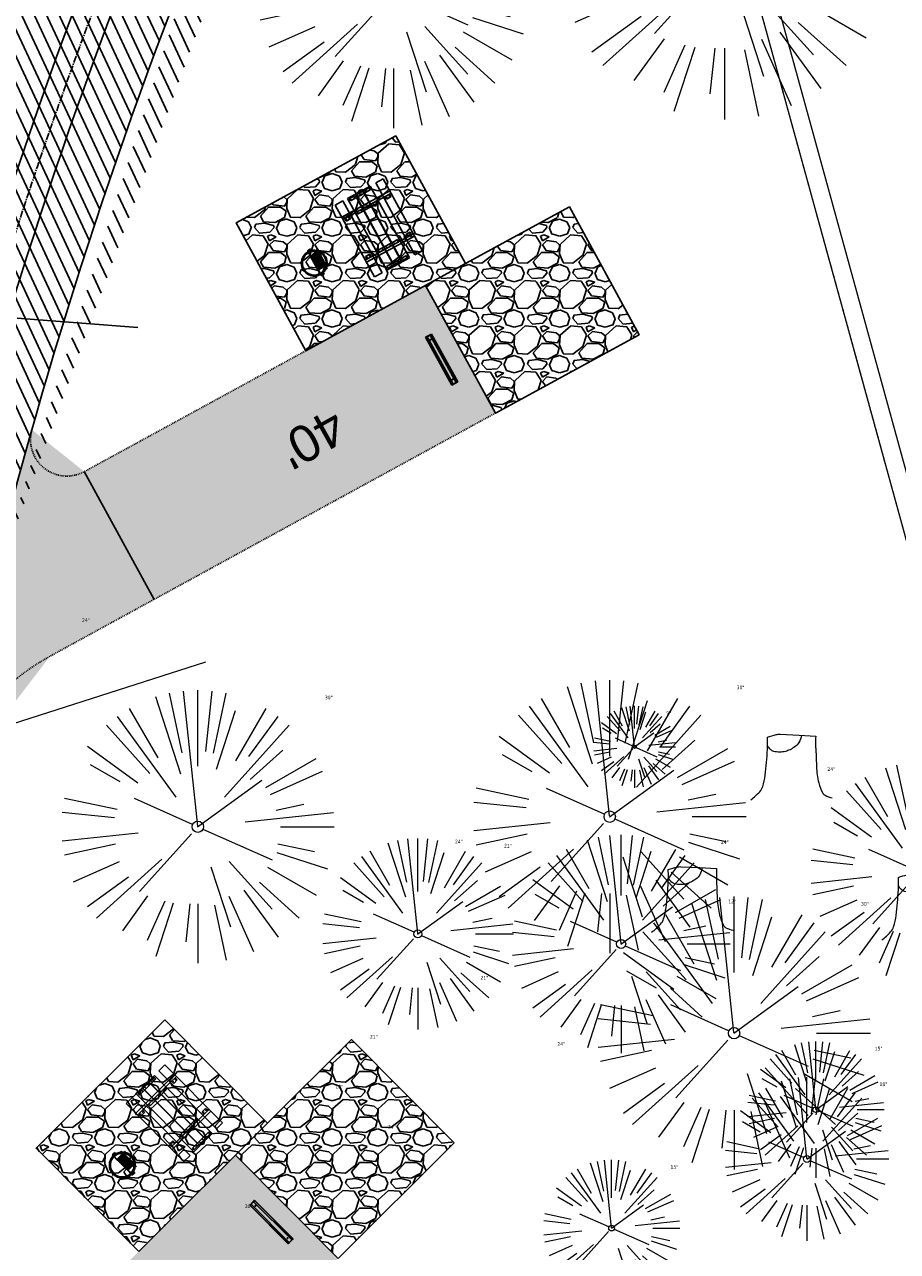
# Model space of a CAD drawing. Header units: feet. Extents: x 1134296 to 1140710, y 647902 to 649877.
# Tile 25 of 57: x 1134571 to 1134667, y 648818 to 648952. Entities that reach past the tile are written whole.
import ezdxf
from ezdxf.lldxf.tags import DXFTag

# ---------------------------------------------------------------- set-up
doc = ezdxf.new("R2010")
doc.units = ezdxf.units.FT
doc.header["$MEASUREMENT"] = 0
for name, pattern in [('CENTER2', [1.125, 0.75, -0.125, 0.125, -0.125]), ('PHANTOM2', [1.25, 0.625, -0.125, 0.125, -0.125, 0.125, -0.125]), ('RAD', [0.13, 0.08, -0.05])]:
    doc.linetypes.add(name, pattern=pattern)
for name, color, linetype, lineweight in [('-ANGLE-IRON', 8, 'Continuous', 25), ('V-SITE-VEGE', 55, 'Continuous', 18), ('V-SITE-VEGE-TEXT', 8, 'Continuous', 18), ('V-UTIL-WATR-LINE', 8, 'WATER', 15)]:
    doc.layers.add(name, color=color, linetype=linetype, lineweight=lineweight)
for name, color, linetype in [('-BOLTS-LAGS-SCREWS', 7, 'Continuous'), ('-CONCRETE', 9, 'Continuous'), ('-HARDWARE', 7, 'Continuous'), ('-TIMBER', 5, 'Continuous'), ('C-CAMPSITE-PADS', 6, 'Continuous'), ('C-PRKG-ASPH', 8, 'Continuous'), ('C-PRKG-GRVL', 8, 'Continuous'), ('C-PRKG-WHEL-STOP', 9, 'Continuous'), ('C-ROAD-ASPHALT', 1, 'Continuous'), ('C-ROAD-CNTR', 1, 'CENTER2'), ('C-ROAD-GRVL', 1, 'RAD'), ('C-SWLK-GRVL-PATT', 8, 'Continuous'), ('C-UTIL-WATER-MEP', 7, 'WATER (.5x)'), ('G-XREF', 7, 'Continuous')]:
    doc.layers.add(name, color=color, linetype=linetype)
doc.styles.add('Arial', font='arial.ttf')
doc.styles.add('SEI-Dim & Leader', font='tahoma.ttf')
doc.styles.get("Standard").update_dxf_attribs({"font": 'arial.ttf'})
tags = doc.linetypes.add('WATER', pattern='A,1.5,-0.2,["W",Standard,S=0.08,R=0,X=-0.1,Y=-0.04],-0.05', length=1.75).pattern_tags.tags
tags[6] = DXFTag(74, 10)
tags = doc.linetypes.add('WATER (.5x)', pattern='A,0.75,-0.2,["W",Standard,S=0.08,R=0,X=-0.1,Y=-0.04],-0.05', length=1).pattern_tags.tags
tags[6] = DXFTag(74, 10)
pattern_1 = [(37.5, (0, 0), (-0.0629933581, 1.926823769), [0, -1.52, 0, -1.7, 0, -1.625]), (7.5, (0, 0), (1.7697767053, 2.822146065), [0, -0.82, 0, -1.37, 0, -0.525]), (327.5, (-1.23, 0), (3.1141418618, 0.0056590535), [0, -0.5, 0, -1.8, 0, -2.35]), (317.5, (-1.23, 0), (3.0061266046, 0.877675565), [0, -0.25, 0, -1.18, 0, -1.35])]
pattern_2 = [(228.012787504, (3.6, 5), (-40, -45), [0.67268, -66.595440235]), (184.969740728, (3.15, 4.5), (60, 5), [1.15434, -114.279623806]), (132.510447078, (2, 4.4), (50, -55), [0.81394, -80.58016298]), (267.273689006, (0.05, 3.15), (5, 100), [1.05119, -104.067790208]), (292.833654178, (0, 2.1), (-25, 60), [1.030775, -102.04686564]), (357.273689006, (0.4, 1.15), (-100, 5), [1.05119, -104.067790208]), (37.694240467, (1.45, 1.1), (-65, -50), [1.390145, -137.624242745]), (72.255328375, (2.55, 1.95), (35, 110), [1.31244, -129.931607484]), (121.429565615, (2.95, 3.2), (-40, 65), [1.05475, -104.420365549]), (175.23635831, (2.4, 4.1), (55, -5), [1.20416, -59.003812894]), (222.397437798, (1.2, 4.2), (-60, -55), [1.55724, -154.166875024]), (138.814074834, (5, 3.1), (-35, 30), [0.531505, -52.619224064]), (171.46923439, (4.6, 3.45), (65, -10), [1.011185, -100.10755708]), (225, (3.6, 3.6), (-6e-16, -5), [0.707105, -6.363962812]), (203.198590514, (3.25, 4.2), (25, 10), [0.38079, -37.69807553]), (291.80140949, (2.9, 4.05), (-5, 15), [0.538515, -26.387309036]), (30.96375653, (3.1, 3.55), (15, 10), [0.874645, -28.280114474]), (161.56505118, (3.85, 4), (10, -5), [0.632455, -15.1789333]), (16.389540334, (0, 4.05), (50, 15), [0.886, -87.714225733]), (70.346175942, (0.85, 4.3), (-20.00000000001, -55.00000000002), [0.743305, -73.587038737]), (293.198590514, (3.85, 5), (-10, 25), [0.761575, -37.31729053]), (343.610459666, (4.15, 4.3), (-50, 15), [0.886, -87.714225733]), (339.44395478, (0, 0.95), (-25, 10), [0.8544, -41.865618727]), (294.77514057, (0.8, 0.65), (-25, 55), [0.71589, -70.873215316]), (66.801409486, (3.9, 0), (10, 25), [0.761575, -37.31729053]), (17.354024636, (4.2, 0.7), (-65, -20), [0.838155, -82.977118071]), (69.44395478, (1.45, 0), (-10, -25), [0.4272, -42.292818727]), (101.30993247, (3.6, 0), (-5, 20), [0.25495, -25.240147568]), (165.96375653, (3.55, 0.25), (15, -5), [1.030775, -19.584753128]), (186.009005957, (2.55, 0.5), (50, 5), [0.95525, -94.569615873]), (303.69006753, (3.1, 3.1), (-5, 10), [0.72111, -17.306646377]), (353.157226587, (3.5, 2.5), (85, -10), [1.25897, -124.63781312]), (60.9453959, (4.75, 2.35), (-20, -35), [0.51478, -50.963370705]), (90, (5, 2.8), (-5, 5), [0.3, -4.7]), (120.256437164, (2.45, 0.65), (20, -35), [0.69462, -68.767599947]), (48.012787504, (2.1, 1.25), (40, 45), [1.34536, -65.922760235]), (0, (3, 2.25), (5, 5), [1.3, -3.7]), (325.30484647, (4.3, 2.25), (50, -35), [0.79057, -78.266371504]), (254.0546041, (4.95, 1.8), (-5, -20), [0.72801, -35.672539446]), (207.645975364, (4.75, 1.1), (-95, -50), [1.185325, -117.347370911]), (175.42607874, (3.7, 0.55), (-65, 5), [1.253995, -124.14536704])]

# ---------------------------------------------------------------- blocks, each defined once
blk = doc.blocks.new('V-SITE-VEGE-Stump')
for points in [[(-0.1229, -0.0143, 0.052613), (-0.0986, 0.0077, 0.106195), (-0.0905, 0.0219, 0.044862), (-0.0837, 0.0527, 0.020074), (-0.0776, 0.1229, 0.011675), (-0.0773, 0.1364, 0.007866), (-0.0776, 0.1565)], [(-0.0776, 0.1565, -0.027668), (-0.0534, 0.1634, -0.067978), (-0.0432, 0.1643), (0.0086, 0.1616), (0.054, 0.1591)], [(0.0151, 0.1613, -0.082864), (0.0081, 0.142, -0.111324), (-0.0021, 0.1306, -0.039313), (-0.0159, 0.1223, -0.049197), (-0.028, 0.1177, -0.066002), (-0.0447, 0.1155, -0.070187), (-0.0604, 0.1177, -0.114859), (-0.0685, 0.1223, -0.075938), (-0.0773, 0.1332)], [(0.054, 0.1591, 0.004334), (0.0538, 0.1369, 0.008344), (0.054, 0.1254), (0.0561, 0.0762, 0.046252), (0.0624, 0.0317, 0.069625), (0.0733, 0.0038, 0.149725), (0.0794, -0.002, 0.058523), (0.0992, -0.0091)]]:
    blk.add_lwpolyline(points, format="xyb")
blk = doc.blocks.new('V-SITE-VEGE-Coniferious Tree 2')
at = {"color": 0, "linetype": 'ByBlock'}
for p, q in [((-0.0575, 0.2704), (-0.104, 0.4891)), ((-0.0003, 0.0026), (-0.0523, 0.4973)), ((0, 0.2219), (0, 0.5)), ((0.0289, 0.2753), (0.0522, 0.4973)), ((0.0572, 0.2693), (0.1039, 0.4891)), ((-0.0626, 0.1926), (-0.1545, 0.4755)), ((-0.146, 0.2528), (-0.25, 0.433)), ((0.0685, 0.211), (0.1382, 0.4256)), ((0.1391, 0.2411), (0.25, 0.433)), ((-0.0791, 0.1089), (-0.2939, 0.4045)), ((0.1869, 0.2573), (0.2939, 0.4045)), ((-0.1757, 0.1951), (-0.3346, 0.3716)), ((0.0978, 0.1086), (0.3345, 0.3716)), ((-0.2201, 0.1599), (-0.4046, 0.2939)), ((0.192, 0.1729), (0.3116, 0.2806)), ((-0.2844, 0.1642), (-0.3931, 0.227)), ((0.2488, 0.1436), (0.433, 0.25)), ((0.2659, 0.1184), (0.4568, 0.2034)), ((-0.0009, -0.0007), (0.235, 0.1707)), ((-0.2961, 0.0629), (-0.4891, 0.1039)), ((-0.0199, 0.0089), (-0.2319, 0.1032)), ((0.2873, 0.0611), (0.3885, 0.0826)), ((-0.306, 0.0322), (-0.4973, 0.0523)), ((0.1731, 0.0182), (0.4972, 0.0523)), ((0.3025, 0), (0.5, 0)), ((-0.2183, -0.0229), (-0.4973, -0.0523)), ((-0.023, -0.0255), (-0.2138, -0.2374)), ((0.0185, -0.0083), (0.272, -0.1211)), ((-0.3022, -0.0642), (-0.4891, -0.1039)), ((0.2936, -0.0624), (0.4274, -0.0908)), ((0.2891, -0.094), (0.4755, -0.1545)), ((-0.2881, -0.1283), (-0.4568, -0.2034)), ((-0.132, -0.1189), (-0.3716, -0.3346)), ((0.0478, -0.1473), (0.1192, -0.3671)), ((0.1144, -0.1271), (0.2718, -0.3019)), ((0.2555, -0.1475), (0.433, -0.25)), ((-0.2545, -0.1849), (-0.4046, -0.2939)), ((0.2254, -0.2029), (0.3716, -0.3346)), ((-0.1843, -0.2536), (-0.2767, -0.3808)), ((0.1131, -0.2541), (0.2033, -0.4568)), ((0.1689, -0.2325), (0.2939, -0.4045)), ((-0.1214, -0.2725), (-0.1856, -0.4168)), ((-0.091, -0.2799), (-0.1545, -0.4755)), ((-0.0297, -0.2818), (-0.0443, -0.4216)), ((0, -0.2818), (0, -0.5)), ((0.061, -0.2873), (0.1039, -0.4891))]:
    blk.add_line(p, q, dxfattribs=at)
blk.add_circle((0, 0), 0.0208)
blk = doc.blocks.new('C_XBASE-PACTOLA_02403811')
at = {"layer": 'V-UTIL-WATR-LINE', "flags": 128}
for points in [[(1134858.56, 648010.49), (1134826.55, 648169.78), (1134826.36, 648170.82), (1134717.16, 648725.14), (1134629.62, 649043.23), (1134625.05, 649060.91), (1134616.07, 649112.68), (1134604.91, 649127.23)], [(1134591.1, 648882.28), (1134535.17, 648864.35), (1134533.85, 648857.05), (1134522.21, 648792.11), (1134626.05, 648720.74), (1134717.16, 648725.14), (1134753.65, 648734.57), (1134963.23, 648772.06), (1135008.67, 648766.44)]]:
    blk.add_lwpolyline(points, dxfattribs=at)
at = {"layer": 'V-UTIL-WATR-LINE', "ltscale": 0.75, "flags": 128}
blk.add_lwpolyline([(1134856.6, 648010.1), (1134824.59, 648169.4), (1134824.4, 648170.45), (1134715.22, 648724.68), (1134627.69, 649042.71), (1134623.1, 649060.49), (1134614.19, 649111.86), (1134603.32, 649126.01)], dxfattribs=at)
at = {"layer": 'V-UTIL-WATR-LINE', "linetype": 'PHANTOM2', "ltscale": 0.75, "flags": 128}
blk.add_lwpolyline([(1134856.6, 648010.1), (1134824.59, 648169.4), (1134824.4, 648170.45), (1134715.22, 648724.68), (1134627.69, 649042.71), (1134623.1, 649060.49), (1134614.19, 649111.86), (1134603.32, 649126.01)], dxfattribs=at)
at = {"layer": 'V-SITE-VEGE'}
for name, p, xscale, yscale, zscale in [('V-SITE-VEGE-Coniferious Tree 2', (1134648.15, 648959.9), 35.99956513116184, 35.99956513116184, 35.99956513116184), ('V-SITE-VEGE-Coniferious Tree 2', (1134611.77, 648955.96), 29.99963760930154, 29.99963760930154, 29.99963760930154), ('V-SITE-VEGE-Coniferious Tree 2', (1134635.53, 648865.3), 29.99963760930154, 29.99963760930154, 29.99963760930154), ('V-SITE-VEGE-Coniferious Tree 2', (1134590.26, 648864.19), 29.99963760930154, 29.99963760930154, 29.99963760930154), ('V-SITE-VEGE-Coniferious Tree 2', (1134638.27, 648872.98), 8.999891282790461, 8.999891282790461, 8.999891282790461), ('V-SITE-VEGE-Stump', (1134656, 648867.73), 40.31522404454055, 40.31522404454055, 40.31522404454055), ('V-SITE-VEGE-Coniferious Tree 2', (1134614.44, 648852.41), 20.99974632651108, 20.99974632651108, 20.99974632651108), ('V-SITE-VEGE-Stump', (1134645.1, 648853.18), 40.31522404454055, 40.31522404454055, 40.31522404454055), ('V-SITE-VEGE-Stump', (1134670.39, 648852.32), 40.31522404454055, 40.31522404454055, 40.31522404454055), ('V-SITE-VEGE-Coniferious Tree 2', (1134649.2, 648841.51), 29.99963760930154, 29.99963760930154, 29.99963760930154), ('V-SITE-VEGE-Coniferious Tree 2', (1134658.19, 648833.1), 14.99981880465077, 14.99981880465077, 14.99981880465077), ('V-SITE-VEGE-Coniferious Tree 2', (1134657.21, 648827.68), 17.99978256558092, 17.99978256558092, 17.99978256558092), ('V-SITE-VEGE-Coniferious Tree 2', (1134635.74, 648820.08), 14.99981880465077, 14.99981880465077, 14.99981880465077)]:
    blk.add_blockref(name, p, dxfattribs=dict(at, xscale=xscale, yscale=yscale, zscale=zscale))
at = {"layer": 'V-SITE-VEGE', "xscale": 23.99971008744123, "yscale": 23.99971008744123, "zscale": 23.99971008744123, "rotation": 8.537736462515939e-07}
for p in [(1134669.6, 648859.22), (1134636.79, 648851.31)]:
    blk.add_blockref('V-SITE-VEGE-Coniferious Tree 2', p, dxfattribs=at)
at = {"layer": 'V-SITE-VEGE-TEXT', "char_height": 0.4, "attachment_point": 7, "style": 'SEI-Dim & Leader'}
for s, insert in [('24"', (1134577.53, 648886.7)), ('30"', (1134604.22, 648878.19)), ('30"', (1134649.49, 648879.3)), ('9"', (1134641.76, 648876.48)), ('24"', (1134659.47, 648870.33)), ('24"', (1134618.53, 648862.36)), ('24"', (1134647.75, 648862.31)), ('21"', (1134623.92, 648861.91)), ('12"', (1134648.57, 648855.78)), ('30"', (1134663.16, 648855.51)), ('21"', (1134621.33, 648847.39)), ('21"', (1134609.17, 648840.91)), ('24"', (1134629.78, 648840.12)), ('15"', (1134664.67, 648839.6)), ('18"', (1134605.38, 648835.42)), ('18"', (1134665.19, 648835.68)), ('24"', (1134611.15, 648831.02)), ('15"', (1134642.22, 648826.58)), ('30"', (1134595.42, 648822.28))]:
    blk.add_mtext(s, dxfattribs=dict(at, insert=insert))
blk = doc.blocks.new('Wheel_Stop')
for points in [[(-36, 6.75), (36, 6.75)], [(-36, -2.25), (-36, 6.75)], [(-35.625, 4.5), (-36, 6.75)], [(-35.625, 0), (-36, -2.25)], [(-35.955, 6.48), (35.955, 6.48)], [(-35.625, 4.5), (-35.625, 0)], [(-35.625, 4.5), (35.625, 4.5)], [(-35.625, 0), (35.625, 0)], [(35.625, 4.5), (36, 6.75)], [(35.625, 4.5), (35.625, 0)], [(35.625, 0), (36, -2.25)], [(36, -2.25), (36, 6.75)], [(-36, -2.25), (36, -2.25)], [(-35.955, -1.98), (35.955, -1.98)]]:
    blk.add_lwpolyline(points)
for centre in [(-30, 2.25), (30, 2.25)]:
    blk.add_circle(centre, 0.5)
blk = doc.blocks.new('10FT_Precast Table')
at = {"layer": '-ANGLE-IRON'}
for p, q in [((-28.5, 27.1), (-28.5, 33.6)), ((-28.5, 33.6), (-24.5, 33.6)), ((-24.5, 33.6), (-24.5, 27.1)), ((28.5, 27.1), (28.5, 33.6)), ((28.5, 33.6), (32.5, 33.6)), ((32.5, 33.6), (32.5, 27.1)), ((-24.5, 27.1), (-28.5, 27.1)), ((32.5, 27.1), (28.5, 27.1)), ((-49.5, 15.8), (-52.5, 15.8)), ((-52.5, 15.8), (-52.5, -14.7)), ((-49.5, -14.7), (-49.5, 15.8)), ((-25.5, 15.8), (-28.5, 15.8)), ((-28.5, 15.8), (-28.5, -14.7)), ((-25.5, -14.7), (-25.5, 15.8)), ((32.5, 15.8), (29.5, 15.8)), ((29.5, 15.8), (29.5, -14.7)), ((32.5, -14.7), (32.5, 15.8)), ((52.5, 15.8), (49.5, 15.8)), ((49.5, 15.8), (49.5, -14.7)), ((52.5, -14.7), (52.5, 15.8)), ((-52.5, -14.7), (-49.5, -14.7)), ((-28.5, -14.7), (-25.5, -14.7)), ((29.5, -14.7), (32.5, -14.7)), ((49.5, -14.7), (52.5, -14.7)), ((-28.5, -33.6), (-28.5, -27.1)), ((-28.5, -27.1), (-24.5, -27.1)), ((-24.5, -27.1), (-24.5, -33.6)), ((28.5, -33.6), (28.5, -27.1)), ((28.5, -27.1), (32.5, -27.1)), ((32.5, -27.1), (32.5, -33.6)), ((-24.5, -33.6), (-28.5, -33.6)), ((32.5, -33.6), (28.5, -33.6))]:
    blk.add_line(p, q, dxfattribs=at)
at = {"layer": '-BOLTS-LAGS-SCREWS'}
for centre in [(-26.5, 32.1), (-26.5, 28.6), (30.5, 32.1), (30.5, 28.6), (-51, 14.8), (-51, 9.3), (-51, 3.3), (-27, 14.8), (-27, 9.3), (-27, 3.3), (31, 14.8), (31, 9.3), (31, 3.3), (51, 14.8), (51, 9.3), (51, 3.3), (-51, -2.2), (-51, -8.2), (-51, -13.7), (-27, -2.2), (-27, -8.2), (-27, -13.7), (31, -2.2), (31, -8.2), (31, -13.7), (51, -2.2), (51, -8.2), (51, -13.7), (-26.5, -28.6), (-26.5, -32.1), (30.5, -28.6), (30.5, -32.1)]:
    blk.add_circle(centre, 0.156, dxfattribs=at)
at = {"layer": '-CONCRETE'}
for p, q in [((-32, -36), (-32, 36)), ((-28.5, 36), (-28.5, 33.6)), ((32.5, 36), (32.5, 33.6)), ((36, -36), (36, 36)), ((-28.5, -27.1), (-28.5, 27.1)), ((32.5, -27.1), (32.5, 27.1)), ((-28.5, -36), (-28.5, -33.6)), ((32.5, -33.6), (32.5, -36))]:
    blk.add_line(p, q, dxfattribs=at)
at = {"layer": '-TIMBER'}
for p, q in [((-54, 24.7), (-54, 36)), ((-54, 36), (54, 36)), ((54, 24.7), (54, 36)), ((-54, 24.7), (54, 24.7)), ((-54, 6.5), (-54, 17.7)), ((-54, 17.7), (54, 17.7)), ((54, 17.7), (54, 6.5)), ((-54, 6.5), (54, 6.5)), ((-54, -5), (-54, 6.2)), ((-54, 6.2), (54, 6.2)), ((54, 6.2), (54, -5)), ((54, -5), (-54, -5)), ((-54, -16.5), (-54, -5.3)), ((54, -5.3), (-54, -5.3)), ((54, -5.3), (54, -16.5)), ((54, -16.5), (-54, -16.5)), ((-54, -36), (-54, -24.8)), ((-54, -24.8), (54, -24.8)), ((54, -36), (54, -24.8)), ((-54, -36), (54, -36))]:
    blk.add_line(p, q, dxfattribs=at)
blk = doc.blocks.new('*X386')
at = {"color": 0}
for p, q in [((146.1, 353.6), (146.1, 353.7)), ((146.1, 352.9), (146.8, 353.6)), ((146.1, 352.5), (146.8, 353.3)), ((146.1, 351.8), (146.8, 352.6)), ((146.1, 351.5), (146.8, 352.2)), ((146.1, 350.8), (146.8, 351.5)), ((146.3, 350.7), (146.8, 351.2))]:
    blk.add_line(p, q, dxfattribs=at)
blk = doc.blocks.new('Pilot Rocks FS-30_18_PA')
at = {"layer": '-HARDWARE'}
for p, q in [((-8.8, 0), (-17.9, 0)), ((-17.9, 0), (-12.8, 0)), ((-10.2, 0), (10.2, 0)), ((8.8, 0), (17.9, 0)), ((12.8, 0), (17.9, 0)), ((-18.9, -1.4), (-18.9, -1)), ((-18.9, -1.4), (-18.9, -1)), ((-18.9, -4.6), (-18.9, -1.4)), ((-18.9, -1.4), (-18.9, -1.4)), ((-18.2, -1.4), (-18.2, -1)), ((-18.2, -1), (-18.2, -1.4)), ((-18.2, -1.4), (-18.1, -1.4)), ((-18.1, -1.4), (-18.1, -4.6)), ((-8.8, -0.6), (-17.9, -0.6)), ((-13.3, -0.6), (-17.9, -0.6)), ((-10.2, -0.6), (10.2, -0.6)), ((-10.2, -0.6), (-10.2, -11.3)), ((-10.2, -11.3), (-10.2, -14.8)), ((-10.2, -13.7), (-10.2, -14.8)), ((-9.5, -0.6), (-9.5, -11.3)), ((-9.5, -11.3), (-9.5, -14.8)), ((-9.5, -11.6), (9.5, -11.6)), ((-9.5, -12.3), (9.5, -12.3)), ((-9.5, -14.8), (-9.5, -14.5)), ((-8.8, -0.6), (-8.8, -11.6)), ((-8.3, -0.6), (-8.3, -11.6)), ((-7.5, -0.6), (-7.5, -11.6)), ((-7, -0.6), (-7, -11.6)), ((-6.2, -0.6), (-6.2, -11.6)), ((-5.7, -0.6), (-5.7, -11.6)), ((-4.9, -0.6), (-4.9, -11.6)), ((-4.3, -0.6), (-4.3, -11.6)), ((-3.6, -0.6), (-3.6, -11.6)), ((-3, -0.6), (-3, -11.6)), ((-2.2, -0.6), (-2.2, -11.6)), ((-1.7, -0.6), (-1.7, -11.6)), ((-0.9, -0.6), (-0.9, -11.6)), ((-0.4, -0.6), (-0.4, -11.6)), ((0.4, -0.6), (0.4, -11.6)), ((0.9, -0.6), (0.9, -11.6)), ((1.7, -0.6), (1.7, -11.6)), ((2.2, -0.6), (2.2, -11.6)), ((3, -0.6), (3, -11.6)), ((3.6, -0.6), (3.6, -11.6)), ((4.3, -0.6), (4.3, -11.6)), ((4.9, -0.6), (4.9, -11.6)), ((5.7, -0.6), (5.7, -11.6)), ((6.2, -0.6), (6.2, -11.6)), ((7, -0.6), (7, -11.6)), ((7.5, -0.6), (7.5, -11.6)), ((8.3, -0.6), (8.3, -11.6)), ((8.8, -0.6), (8.8, -11.6)), ((17.9, -0.6), (8.8, -0.6)), ((9.5, -0.6), (9.5, -11.3)), ((9.5, -11.3), (9.5, -14.8)), ((9.5, -14.5), (9.5, -14.8)), ((10.2, -0.6), (10.2, -11.3)), ((10.2, -11.3), (10.2, -14.8)), ((10.2, -14.8), (10.2, -13.7)), ((18.1, -4.6), (18.1, -1.4)), ((18.1, -1.4), (18.2, -1.4)), ((18.9, -4.6), (18.1, -4.6)), ((18.2, -1.4), (18.2, -1)), ((18.2, -1.4), (18.2, -1)), ((18.9, -1.4), (18.9, -1)), ((18.9, -1), (18.9, -1.4)), ((18.9, -1.4), (18.9, -1.4)), ((18.9, -1.4), (18.9, -4.6))]:
    blk.add_line(p, q, dxfattribs=at)
at = {"layer": '-HARDWARE', "flags": 128}
for points in [[(0, 18.2, 1), (-0.6, 18.2), (-0.6, 15, 1), (0, 15), (0, 18.2)], [(-11.8, -8.9, -1), (-11.3, -9.4), (-13.5, -11.7, -1), (-14, -11.3), (-11.8, -8.9)], [(11.8, -8.9, 1), (11.3, -9.4), (13.5, -11.7, 1), (14, -11.3), (11.8, -8.9)]]:
    blk.add_lwpolyline(points, format="xyb", dxfattribs=at)
at = {"layer": '-HARDWARE'}
for points in [[(-18.9, -4.6), (-18.9, -1.4), (-18.1, -1.4), (-18.1, -4.6)], [(-7.5, -11.6), (-8.3, -11.6), (-8.3, -0.6), (-7.5, -0.6)], [(-6.2, -11.6), (-7, -11.6), (-7, -0.6), (-6.2, -0.6)], [(-4.9, -11.6), (-5.7, -11.6), (-5.7, -0.6), (-4.9, -0.6)], [(-3.6, -11.6), (-4.3, -11.6), (-4.3, -0.6), (-3.6, -0.6)], [(-2.2, -11.6), (-3, -11.6), (-3, -0.6), (-2.2, -0.6)], [(-0.9, -11.6), (-1.7, -11.6), (-1.7, -0.6), (-0.9, -0.6)], [(-0.4, -11.6), (0.4, -11.6), (0.4, -0.6), (-0.4, -0.6)], [(0.9, -11.6), (1.7, -11.6), (1.7, -0.6), (0.9, -0.6)], [(2.2, -11.6), (3, -11.6), (3, -0.6), (2.2, -0.6)], [(3.6, -11.6), (4.3, -11.6), (4.3, -0.6), (3.6, -0.6)], [(4.9, -11.6), (5.7, -11.6), (5.7, -0.6), (4.9, -0.6)], [(6.2, -11.6), (7, -11.6), (7, -0.6), (6.2, -0.6)], [(7.5, -11.6), (8.3, -11.6), (8.3, -0.6), (7.5, -0.6)], [(18.9, -4.6), (18.9, -1.4), (18.1, -1.4), (18.1, -4.6)]]:
    blk.add_lwpolyline(points, close=True, dxfattribs=at)
for centre, radius, start, end in [((0, 0), 17.1, 0.1484, 179.8516), ((-17.9, -1), 1, 90, 180), ((-17.9, -1), 1, 90, 180), ((0, 0), 15.7, 0.161, 179.839), ((17.9, -1), 1, 0, 90), ((17.9, -1), 1, 0, 90), ((-17.9, -1), 0.333, 90, 180), ((-17.9, -1), 0.333, 90, 180), ((0, 0), 17.1, 182.0901, 220.7491), ((0, 0), 15.7, 182.2674, 220.2248), ((0, 0), 17.1, 220.7491, 233.2978), ((0, 0), 15.7, 220.2248, 229.5861), ((-9.9, -11.6), 0.333, 0, 180), ((-9.9, -14.8), 0.333, 180, 0), ((-9.9, -14.8), 0.333, 180, 0), ((0, 0), 15.7, 232.704, 307.296), ((0, 0), 17.1, 236.0414, 303.9586), ((9.9, -11.6), 0.333, 0, 180), ((9.9, -14.8), 0.333, 180, 0), ((9.9, -14.8), 0.333, 180, 0), ((0, 0), 15.7, 310.4139, 319.7752), ((0, 0), 17.1, 306.7022, 319.2509), ((0, 0), 15.7, 319.7752, 357.7326), ((0, 0), 17.1, 319.2509, 357.9099), ((17.9, -1), 0.333, 0, 90), ((17.9, -1), 0.333, 0, 90)]:
    blk.add_arc(centre, radius, start, end, dxfattribs=at)
at = {"layer": '-HARDWARE', "rotation": 180}
for p, xscale, yscale, zscale in [((137.7, 372.6), 1.066666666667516, 1.066666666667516, 1.066666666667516), ((-137.7, 372.6), -1.066666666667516, 1.066666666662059, 1.066666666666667)]:
    blk.add_blockref('*X386', p, dxfattribs=dict(at, xscale=xscale, yscale=yscale, zscale=zscale))
blk = doc.blocks.new('C_PBASE-PACTOLA_02403811')
at = {"layer": 'C-CAMPSITE-PADS'}
for points in [[(1134602.14, 648916.51), (1134594.47, 648930.55), (1134612.03, 648940.13)], [(1134619.69, 648926.09), (1134612.03, 648940.13)], [(1134622.97, 648909.65), (1134638.77, 648918.27), (1134631.1, 648932.31), (1134619.69, 648926.09)], [(1134602.14, 648916.51), (1134619.69, 648926.09)], [(1134615.3, 648923.69), (1134622.97, 648909.65)], [(1134583.76, 648817.52), (1134572.47, 648828.85), (1134586.64, 648842.97)], [(1134597.93, 648831.63), (1134586.64, 648842.97)], [(1134605.68, 648816.76), (1134618.43, 648829.47), (1134607.14, 648840.8), (1134597.93, 648831.63)], [(1134583.76, 648817.52), (1134597.93, 648831.63)], [(1134594.39, 648828.1), (1134605.68, 648816.76)]]:
    blk.add_lwpolyline(points, dxfattribs=at)
at = {"layer": 'C-ROAD-ASPHALT'}
blk.add_lwpolyline([(1134633.65, 648994.15), (1134723.23, 649000.6, -0.300313), (1134907.7, 648897.02), (1134943.56, 648827.41, -0.242942), (1134943.47, 648735.65, -0.014482), (1134938.28, 648725.89), (1134902.77, 648660.9, -0.111237), (1134861.54, 648614.05), (1134757.48, 648538.57, 0.178397), (1134706.3, 648462.14, -0.47863), (1134656.99, 648438.88, -0.128153), (1134626.71, 648464.73), (1134623.06, 648469.96, -0.104209), (1134584.05, 648561.81), (1134566.4, 648651.59, -0.01381), (1134561.9, 648678.39), (1134552.83, 648743.38, -0.094333), (1134558.21, 648852.45), (1134566.77, 648887.84, -0.036442), (1134590.86, 648962.97, -0.28642)], format="xyb", close=True, dxfattribs=at)
at = {"layer": 'C-ROAD-CNTR', "flags": 128}
blk.add_lwpolyline([(1134682.82, 648422.25), (1134669.22, 648425.85, -0.177469), (1134620.15, 648460.15), (1134616.5, 648465.38, -0.104209), (1134576.2, 648560.26), (1134558.55, 648650.05, -0.01381), (1134553.98, 648677.28), (1134544.9, 648742.27, -0.094333), (1134550.43, 648854.34), (1134559, 648889.72, -0.142864), (1134712.37, 649156.83), (1134786.2, 649227.81, -0.041643), (1134812.01, 649248.79), (1134833.03, 649263.15, -0.265468), (1134926.96, 649270.71), (1134949.26, 649260.25, -0.036701), (1135013.16, 649224.33), (1135075.32, 649183.13, -0.302523), (1135105.39, 649111.58), (1135099.69, 649081.89, -0.049273), (1135094.1, 649063.04), (1135036.84, 648922.4, -0.009219), (1135029.58, 648905.45), (1134962.36, 648756.34, -0.019155), (1134945.3, 648722.05), (1134909.79, 648657.07, -0.111237), (1134866.24, 648607.57), (1134762.18, 648532.09, 0.322945), (1134716.4, 648393.22), (1134719.72, 648382.71, -0.171424), (1134715.29, 648249.56), (1134707.16, 648228.78, -0.022723), (1134688.71, 648187.28, 0.05045), (1134653.34, 648094.13)], format="xyb", dxfattribs=at)
at = {"layer": 'C-ROAD-GRVL', "flags": 128}
for points in [[(1134572.01, 648907.82, 0.664437), (1134577.78, 648903.22), (1134602.14, 648916.51)], [(1134622.97, 648909.65), (1134574.02, 648882.94, 0.21154), (1134561.7, 648866.88)]]:
    blk.add_lwpolyline(points, format="xyb", dxfattribs=at)
at = {"layer": 'C-UTIL-WATER-MEP', "flags": 128}
for points in [[(1134713.29, 648416.24), (1134669.73, 648427.78, -0.177469), (1134621.79, 648461.3), (1134618.14, 648466.52, -0.104209), (1134578.16, 648560.65), (1134560.52, 648650.44, -0.01381), (1134555.96, 648677.56), (1134546.88, 648742.55, -0.094333), (1134552.38, 648853.87), (1134560.94, 648889.25, -0.142864), (1134713.76, 649155.39), (1134787.59, 649226.37, -0.041643), (1134813.13, 649247.14), (1134834.16, 649261.5, -0.265468), (1134926.11, 649268.9), (1134948.41, 649258.44, -0.036701), (1135012.06, 649222.67), (1135074.22, 649181.46, -0.302523), (1135103.43, 649111.96), (1135097.72, 649082.26, -0.049273), (1135092.25, 649063.79), (1135034.99, 648923.15, -0.009219), (1135027.76, 648906.27), (1134960.54, 648757.16, -0.019155), (1134943.55, 648723.01), (1134908.04, 648658.03, -0.111237), (1134865.06, 648609.19), (1134761.01, 648533.71, 0.157468), (1134714.97, 648470.68, 0.157468)], [(1134709.85, 648413.02), (1134668.71, 648423.91, -0.177469), (1134618.51, 648459.01), (1134614.86, 648464.23, -0.104209), (1134574.23, 648559.88), (1134556.59, 648649.67, -0.01381), (1134552, 648677.01), (1134542.92, 648741.99, -0.094333), (1134548.49, 648854.81), (1134557.05, 648890.19, -0.088923), (1134635.56, 649068.47, -0.076785)]]:
    blk.add_lwpolyline(points, format="xyb", dxfattribs=at)
blk.add_lwpolyline([(1134570.38, 648920.07), (1134583.67, 648919.07)], dxfattribs=at)
at = {"layer": 'Defpoints'}
blk.add_lwpolyline([(1134557.39, 648914.9, -0.073643), (1134625.2, 649063.66, -0.064748)], format="xyb", dxfattribs=at)
at = {"layer": 'Defpoints', "flags": 128}
blk.add_lwpolyline([(1134577.78, 648903.22), (1134585.44, 648889.17)], dxfattribs=at)
at = {"layer": '-HARDWARE'}
for p, xscale, yscale, zscale, rotation in [((1134603.06, 648926.13), 0.08333333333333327, 0.08333333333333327, 0.08333333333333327, 118.6189982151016), ((1134581.96, 648827.01), 0.08333333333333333, 0.08333333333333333, 0.08333333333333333, 134.8812979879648)]:
    blk.add_blockref('Pilot Rocks FS-30_18_PA', p, dxfattribs=dict(at, xscale=xscale, yscale=yscale, zscale=zscale, rotation=rotation))
for p, xscale, yscale, zscale, rotation in [((1134610.16, 648930), 0.08333333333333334, 0.08333333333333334, 0.08333333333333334, 118.6189982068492), ((1134587.68, 648832.71), 0.08333333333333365, 0.08333333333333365, 0.08333333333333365, 134.8812979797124)]:
    blk.add_blockref('10FT_Precast Table', p, dxfattribs=dict(xscale=xscale, yscale=yscale, zscale=zscale, rotation=rotation))
at = {"layer": 'C-PRKG-WHEL-STOP'}
for p, xscale, yscale, zscale, rotation in [((1134616.89, 648915.44), 0.0833333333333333, 0.0833333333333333, 0.0833333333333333, 298.6189982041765), ((1134598.22, 648820.62), 0.08333333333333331, 0.08333333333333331, 0.08333333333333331, 314.8812979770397)]:
    blk.add_blockref('Wheel_Stop', p, dxfattribs=dict(at, xscale=xscale, yscale=yscale, zscale=zscale, rotation=rotation))
at = {"layer": 'C-CAMPSITE-PADS', "style": 'Arial'}
blk.add_text("40'", height=4, rotation=209.1147, dxfattribs=at).set_placement((1134605.09, 648910.35))
blk = doc.blocks.new('C_PHTCH-PACTOLA_02403811')
at = {"layer": 'C-PRKG-ASPH'}
h = blk.add_hatch(dxfattribs=at)
h.set_pattern_fill('ANSI31', color=256, scale=10, angle=70)
edge = h.paths.add_edge_path(flags=16)
edge.add_arc((1135093.57, 648760.36), 542, 143.5704, 153.2664, ccw=False)
edge.add_arc((1135093.57, 648760.36), 542, 133.8743, 143.5704, ccw=False)
edge.add_line((1134717.92, 649151.06), (1134791.74, 649222.04))
edge.add_arc((1134924.81, 649083.64), 192, 124.3358, 133.8743, ccw=False)
edge.add_line((1134816.52, 649242.18), (1134837.54, 649256.54))
edge.add_arc((1134886.61, 649184.7), 87, 64.8666, 124.3358, ccw=False)
edge.add_line((1134923.57, 649263.47), (1134945.86, 649253.01))
edge.add_arc((1134736.9, 648807.59), 492, 56.4591, 64.8666, ccw=False)
edge.add_line((1135008.74, 649217.67), (1135070.9, 649176.46))
edge.add_arc((1135036.64, 649124.78), 62, -10.868, 56.4591, ccw=False)
edge.add_line((1135097.53, 649113.09), (1135091.83, 649083.4))
edge.add_arc((1135001.48, 649100.74), 92, 337.8486, 349.132, ccw=False)
edge.add_line((1135086.69, 649066.05), (1135029.44, 648925.41))
edge.add_arc((1134573.75, 649110.92), 492, 335.736, 337.8486, ccw=False)
edge.add_line((1135022.29, 648908.74), (1134970.11, 648792.98))
edge.add_line((1134970.11, 648792.98), (1134955.07, 648759.62))
edge.add_arc((1134506.53, 648961.81), 492, 331.3466, 335.736, ccw=False)
edge.add_line((1134938.28, 648725.89), (1134902.77, 648660.9))
edge.add_arc((1134778.16, 648728.99), 142, 305.9573, 331.3466, ccw=False)
edge.add_line((1134861.54, 648614.05), (1134757.48, 648538.57))
edge.add_arc((1134835.58, 648430.91), 133, 125.9573, 166.4172)
edge.add_arc((1134672.28, 648470.36), 35, 244.1086, 346.4172, ccw=False)
edge.add_arc((1134691.46, 648509.91), 78.96, 214.9055, 244.1168, ccw=False)
edge.add_line((1134626.71, 648464.73), (1134623.06, 648469.96))
edge.add_arc((1134821.51, 648608.47), 242, 191.1168, 214.9138, ccw=False)
edge.add_line((1134584.05, 648561.81), (1134566.4, 648651.59))
edge.add_arc((1135049.17, 648746.46), 492, 187.9519, 191.1168, ccw=False)
edge.add_line((1134561.9, 648678.39), (1134552.83, 648743.38))
edge.add_arc((1134842.02, 648783.77), 292, 166.3961, 187.9519, ccw=False)
edge.add_line((1134558.21, 648852.45), (1134566.77, 648887.84))
edge.add_arc((1135093.57, 648760.36), 542, 158.0478, 166.3961, ccw=False)
edge.add_arc((1135093.57, 648760.36), 542, 153.2664, 158.0478, ccw=False)
edge = h.paths.add_edge_path()
edge.add_line((1134664.93, 648091.02), (1134641.75, 648097.24))
edge.add_arc((1135131.44, 647965.88), 507, 154.1155, 164.9841, ccw=False)
edge.add_arc((1135131.44, 647965.88), 507, 153.4315, 154.1155, ccw=False)
edge.add_arc((1134241.51, 648410.91), 488, 333.4315, 338.6384)
edge.add_line((1134695.99, 648233.15), (1134704.11, 648253.93))
edge.add_arc((1134529.03, 648322.41), 188, 338.6384, 377.1955)
edge.add_arc((1134651.31, 648360.25), 60, 17.1955, 74.9727)
edge.add_line((1134666.86, 648418.2), (1134661.5, 648419.81))
edge.add_arc((1134691.49, 648509.95), 95, 223.9419, 251.5981, ccw=False)
edge.add_arc((1134691.54, 648509.98), 95.06, 214.9166, 223.9393, ccw=False)
edge.add_line((1134613.59, 648455.57), (1134609.94, 648460.8))
edge.add_arc((1134821.51, 648608.47), 258, 191.1168, 214.9138, ccw=False)
edge.add_line((1134568.35, 648558.72), (1134550.7, 648648.51))
edge.add_arc((1135049.17, 648746.46), 508, 187.9519, 191.1168, ccw=False)
edge.add_line((1134546.06, 648676.18), (1134536.98, 648741.16))
edge.add_arc((1134842.02, 648783.77), 308, 166.3961, 187.9519, ccw=False)
edge.add_line((1134542.66, 648856.22), (1134551.22, 648891.6))
edge.add_arc((1135093.57, 648760.36), 558, 163.9213, 166.3961, ccw=False)
edge.add_arc((1134538.18, 648920.44), 20, 343.9213, 402.7699)
edge.add_line((1134552.86, 648934.02), (1134533.45, 648955.01))
edge.add_arc((1135093.57, 648760.36), 592.98, 146.01874, 160.8371, ccw=False)
edge.add_line((1134601.86, 649091.79), (1134616.58, 649064.03))
edge.add_arc((1134621, 649066.38), 5, 207.9516, 327.0741)
edge.add_arc((1135093.57, 648760.36), 558, 133.8743, 147.0741, ccw=False)
edge.add_line((1134706.83, 649162.6), (1134780.65, 649233.58))
edge.add_arc((1134924.81, 649083.64), 208, 124.3358, 133.8743, ccw=False)
edge.add_line((1134807.49, 649255.39), (1134828.52, 649269.75))
edge.add_arc((1134886.61, 649184.7), 103, 64.8666, 124.3358, ccw=False)
edge.add_line((1134930.36, 649277.95), (1134952.66, 649267.49))
edge.add_arc((1134736.9, 648807.59), 508, 56.4591, 64.8666, ccw=False)
edge.add_line((1135017.58, 649231), (1135079.74, 649189.8))
edge.add_arc((1135036.64, 649124.78), 78, -10.868, 56.4591, ccw=False)
edge.add_line((1135113.25, 649110.08), (1135107.54, 649080.38))
edge.add_arc((1135001.48, 649100.74), 108, 337.8486, 349.132, ccw=False)
edge.add_line((1135101.51, 649060.02), (1135044.25, 648919.38))
edge.add_arc((1134573.75, 649110.92), 508, 335.736, 337.8486, ccw=False)
edge.add_line((1135036.87, 648902.16), (1134969.66, 648753.05))
edge.add_arc((1134506.53, 648961.81), 508, 331.3466, 335.736, ccw=False)
edge.add_line((1134952.32, 648718.22), (1134916.81, 648653.23))
edge.add_arc((1134778.16, 648728.99), 158, 305.9573, 331.3466, ccw=False)
edge.add_line((1134870.94, 648601.1), (1134766.88, 648525.62))
edge.add_arc((1134835.58, 648430.91), 117, 125.9573, 162.2649)
edge.add_arc((1134752.71, 648457.41), 30, 162.2649, 196.8024)
edge.add_arc((1134835.58, 648430.91), 113, 170.9217, 197.5477)
edge.add_line((1134727.84, 648396.84), (1134731.16, 648386.32))
edge.add_arc((1134529.03, 648322.41), 212, 11.3401, 17.5477, ccw=False)
edge.add_arc((1134529.06, 648322.4), 211.97, -20.6491, 11.3422, ccw=False)
edge.add_arc((1134759.87, 648235.31), 34.72, 159.1872, 239.4136)
edge.add_line((1134742.2, 648205.42), (1134709.51, 648185.7))
edge.add_line((1134709.51, 648185.7), (1134699, 648181.01))
edge.add_arc((1135131.44, 647965.88), 483, 153.5512, 164.9841)
h = blk.add_hatch(dxfattribs=at)
h.set_pattern_fill('ANSI31', color=256, scale=10, angle=70)
edge = h.paths.add_edge_path()
edge.add_arc((1134528.12, 648951.57), 468.12, 332.7083, 335.7919)
edge.add_line((1134955.07, 648759.62), (1134970.11, 648792.98))
edge.add_arc((1134854.66, 648781.61), 116, 5.6217, 27.2539)
edge.add_line((1134957.79, 648834.73), (1134921.93, 648904.35))
edge.add_arc((1134737.02, 648809.1), 208, 27.2539, 94.1168)
edge.add_line((1134722.09, 649016.56), (1134632.5, 649010.11))
edge.add_arc((1134637.24, 648944.28), 66, 94.1168, 114.8502)
edge.add_arc((1135093.57, 648760.36), 542, 153.2664, 158.0478)
edge.add_arc((1134637.24, 648944.28), 50, 94.1168, 158.0478, ccw=False)
edge.add_line((1134633.65, 648994.15), (1134723.23, 649000.6))
edge.add_arc((1134737.02, 648809.1), 192, 27.2539, 94.1168, ccw=False)
edge.add_line((1134907.7, 648897.02), (1134943.56, 648827.41))
edge.add_arc((1134854.66, 648781.61), 100, -26.5394, 27.2539, ccw=False)
at = {"layer": 'C-PRKG-GRVL'}
h = blk.add_hatch(dxfattribs=at)
h.set_pattern_fill('AR-SAND', color=256)
h.set_pattern_definition(pattern_1)
edge = h.paths.add_edge_path()
edge.add_line((1134574.02, 648882.94), (1134622.97, 648909.65))
edge.add_line((1134622.97, 648909.65), (1134615.3, 648923.69))
edge.add_line((1134615.3, 648923.69), (1134577.78, 648903.22))
edge.add_arc((1134575.86, 648906.73), 4, 164.2129, 298.619, ccw=False)
edge.add_arc((1135093.57, 648760.36), 542, 164.2129, 166.3961)
edge.add_line((1134566.77, 648887.84), (1134561.7, 648866.88))
edge.add_arc((1134586, 648861), 25, 118.619, 166.3961, ccw=False)
h = blk.add_hatch(dxfattribs=at)
h.set_pattern_fill('AR-SAND', color=256)
h.set_pattern_definition(pattern_1)
edge = h.paths.add_edge_path()
edge.add_line((1134559.19, 648770.46), (1134605.68, 648816.76))
edge.add_line((1134605.68, 648816.76), (1134594.39, 648828.1))
edge.add_line((1134594.39, 648828.1), (1134557.01, 648790.88))
edge.add_arc((1134554.19, 648793.71), 4, 178.0222, 314.8813, ccw=False)
edge.add_arc((1134842.02, 648783.77), 292, 178.0222, 186.6728)
edge.add_arc((1134576.83, 648752.75), 25, 134.8813, 186.6728, ccw=False)
at = {"layer": 'C-SWLK-GRVL-PATT'}
h = blk.add_hatch(dxfattribs=at)
h.set_pattern_fill('GRAVEL', color=256, scale=5)
h.set_pattern_definition(pattern_2)
edge = h.paths.add_edge_path(flags=16)
edge.add_arc((1134548.49, 649097.03), 41, 248.7962, 254.9839)
edge.add_line((1134537.87, 649057.43), (1134546.13, 649055.21))
edge.add_arc((1134546.91, 649058.11), 3, 254.9839, 343.3819)
edge.add_line((1134549.78, 649057.25), (1134550.34, 649058.34))
edge.add_arc((1134536.97, 649065.14), 15, 333.0513, 411.098)
edge.add_arc((1134609.19, 649154.64), 100, 220.8114, 231.098, ccw=False)
edge.add_line((1134533.5, 649089.28), (1134521.88, 649102.73))
edge.add_arc((1134499.18, 649083.12), 30, 40.8114, 146.0651)
edge.add_line((1134474.29, 649099.87), (1134453.76, 649069.36))
edge.add_arc((1134536.73, 649013.54), 100, 146.0651, 183.57)
edge.add_line((1134436.92, 649007.31), (1134439.17, 648971.29))
edge.add_arc((1134459.13, 648972.54), 20, 183.57, 214.6573)
edge.add_arc((1134426.23, 648949.79), 20, -21.4941, 34.6573, ccw=False)
edge.add_line((1134444.84, 648942.46), (1134443.4, 648938.82))
edge.add_arc((1134452.7, 648935.15), 10, 158.5059, 247.8634)
edge.add_line((1134448.94, 648925.89), (1134482.5, 648912.24))
edge.add_arc((1134486.27, 648921.5), 10, 247.8634, 321.8645)
edge.add_line((1134494.14, 648915.32), (1134501.2, 648924.32))
edge.add_arc((1134540.53, 648893.44), 50, 132.7699, 141.8645, ccw=False)
edge.add_line((1134506.57, 648930.15), (1134521.07, 648943.56))
edge.add_arc((1134504.09, 648961.91), 25, 312.7699, 341.1235)
edge.add_arc((1135093.57, 648760.36), 597.98, 157.5759, 161.12347, ccw=False)
edge.add_arc((1134536.18, 648990.37), 5, 337.5759, 399.477)
edge.add_line((1134540.04, 648993.55), (1134535.56, 648998.99))
edge.add_arc((1134531.7, 648995.81), 5, 39.477, 129.477)
edge.add_line((1134528.52, 648999.67), (1134515.8, 648989.2))
edge.add_line((1134515.8, 648989.2), (1134511.29, 648990.67))
edge.add_line((1134511.29, 648990.67), (1134527.52, 649004.03))
edge.add_arc((1134525.61, 649006.35), 3, 309.477, 399.477)
edge.add_line((1134527.93, 649008.26), (1134522.62, 649014.7))
edge.add_arc((1134511.04, 649005.16), 15, 39.477, 71.5786)
edge.add_line((1134515.78, 649019.39), (1134513.26, 649020.23))
edge.add_line((1134513.26, 649020.23), (1134514.53, 649024.03))
edge.add_line((1134514.53, 649024.03), (1134517.05, 649023.19))
edge.add_arc((1134511.04, 649005.16), 19, 39.477, 71.5786, ccw=False)
edge.add_line((1134525.71, 649017.24), (1134538.53, 649001.68))
edge.add_arc((1134542.39, 649004.86), 5, 219.477, 336.0781)
edge.add_arc((1135093.57, 648760.36), 597.98, 152.14831, 156.07813, ccw=False)
edge.add_arc((1134560.44, 649042.06), 5, 332.1483, 434.9839)
edge.add_line((1134561.73, 649046.89), (1134536.83, 649053.57))
edge.add_arc((1134548.49, 649097.03), 45, 248.7962, 254.9839, ccw=False)
edge.add_line((1134532.21, 649055.08), (1134533.66, 649058.81))
edge = h.paths.add_edge_path()
edge.add_line((1134601.86, 649091.79), (1134597.71, 649094.58))
edge.add_arc((1135093.57, 648760.36), 597.98, 146.01874, 150.78006)
edge.add_arc((1134567.18, 649055.04), 5.29, 257.3645, 328.3994, ccw=False)
edge.add_line((1134566.02, 649049.88), (1134558.18, 649051.98))
edge.add_arc((1134559.47, 649056.81), 5, 159.694, 254.9839, ccw=False)
edge.add_arc((1134536.97, 649065.14), 19, 339.694, 411.098)
edge.add_arc((1134609.19, 649154.64), 96, 220.8114, 231.098, ccw=False)
edge.add_line((1134536.53, 649091.89), (1134524.91, 649105.35))
edge.add_arc((1134499.18, 649083.12), 34, 40.8114, 112.6777)
edge.add_arc((1134484.91, 649117.26), 3, 228.8203, 292.6777, ccw=False)
edge.add_line((1134482.94, 649115.01), (1134470.12, 649126.22))
edge.add_line((1134470.12, 649126.22), (1134467.48, 649123.21))
edge.add_line((1134467.48, 649123.21), (1134477.86, 649114.13))
edge.add_arc((1134475.89, 649111.87), 3, -50.9871, 48.8203, ccw=False)
edge.add_arc((1134499.18, 649083.12), 34, 129.0129, 146.0651)
edge.add_line((1134470.97, 649102.1), (1134450.91, 649072.29))
edge.add_arc((1134448.42, 649073.97), 3, 250.8569, 326.0651, ccw=False)
edge.add_line((1134447.43, 649071.13), (1134442.57, 649072.82))
edge.add_arc((1134449.13, 649091.71), 20, 234.0626, 250.8569, ccw=False)
edge.add_line((1134437.39, 649075.52), (1134428.46, 649081.99))
edge.add_line((1134428.46, 649081.99), (1134426.12, 649078.75))
edge.add_line((1134426.12, 649078.75), (1134435.04, 649072.28))
edge.add_arc((1134449.13, 649091.71), 24, 234.0626, 250.8569)
edge.add_line((1134441.26, 649069.04), (1134444.03, 649068.08))
edge.add_arc((1134443.05, 649065.24), 3, -28.8966, 70.8569, ccw=False)
edge.add_arc((1134536.73, 649013.54), 104, 151.1034, 161.2127)
edge.add_arc((1134435.43, 649048), 3, 257.0527, 341.2127, ccw=False)
edge.add_line((1134434.76, 649045.07), (1134412.26, 649050.25))
edge.add_arc((1134414.06, 649058.04), 8, 236.9021, 257.0527, ccw=False)
edge.add_line((1134409.69, 649051.34), (1134407.5, 649047.99))
edge.add_arc((1134414.06, 649058.04), 12, 236.9021, 257.0527)
edge.add_line((1134411.37, 649046.35), (1134433.32, 649041.3))
edge.add_arc((1134432.65, 649038.38), 3, -13.4224, 77.0527, ccw=False)
edge.add_arc((1134536.73, 649013.54), 104, 166.5776, 179.7757)
edge.add_arc((1134429.73, 649013.96), 3, 271.9574, 359.7757, ccw=False)
edge.add_line((1134429.83, 649010.96), (1134395.69, 649010.07))
edge.add_line((1134395.69, 649010.07), (1134406.99, 649006.18))
edge.add_line((1134406.99, 649006.18), (1134430.01, 649006.96))
edge.add_arc((1134430.12, 649003.96), 3, 3.57, 91.9574, ccw=False)
edge.add_line((1134433.11, 649004.15), (1134435.18, 648971.04))
edge.add_arc((1134459.13, 648972.54), 24, 183.57, 214.6573)
edge.add_arc((1134426.23, 648949.79), 16, -21.4941, 34.6573, ccw=False)
edge.add_line((1134441.11, 648943.93), (1134439.68, 648940.28))
edge.add_arc((1134452.7, 648935.15), 14, 158.5059, 247.8634)
edge.add_line((1134447.43, 648922.19), (1134456.14, 648918.64))
edge.add_arc((1134455.01, 648915.86), 3, -18.3885, 67.8634, ccw=False)
edge.add_arc((1134475.88, 648908.92), 19, 161.6115, 190.4899)
edge.add_line((1134457.2, 648905.46), (1134457.84, 648902.02))
edge.add_line((1134457.84, 648902.02), (1134461.77, 648902.74))
edge.add_line((1134461.77, 648902.74), (1134461.13, 648906.19))
edge.add_arc((1134475.88, 648908.92), 15, 164.7466, 190.4899, ccw=False)
edge.add_arc((1134464.31, 648912.08), 3, 67.8634, 164.7466, ccw=False)
edge.add_line((1134465.44, 648914.86), (1134481, 648908.53))
edge.add_arc((1134486.27, 648921.5), 14, 247.8634, 321.8645)
edge.add_line((1134497.28, 648912.85), (1134504.34, 648921.85))
edge.add_arc((1134540.53, 648893.44), 46, 132.7699, 141.8645, ccw=False)
edge.add_line((1134509.29, 648927.21), (1134525.15, 648941.88))
edge.add_arc((1134504.78, 648963.91), 30, 312.7699, 322.9316)
edge.add_arc((1134531.91, 648943.41), 4, 42.7699, 142.9316, ccw=False)
edge.add_line((1134534.85, 648946.13), (1134542.54, 648937.81))
edge.add_arc((1134539.6, 648935.09), 4, -47.2301, 42.7699, ccw=False)
edge.add_line((1134542.32, 648932.16), (1134526.39, 648916.91))
edge.add_line((1134526.39, 648916.91), (1134521.29, 648900.31))
edge.add_line((1134521.29, 648900.31), (1134542.11, 648887.89))
edge.add_line((1134542.11, 648887.89), (1134549.89, 648886.12))
edge.add_line((1134549.89, 648886.12), (1134551.22, 648891.6))
edge.add_arc((1134959.07, 648795.15), 419.1, 164.2193, 166.6941, ccw=False)
edge.add_arc((1134590.56, 649043.62), 138.92, 253.0222, 255.497, ccw=False)
edge.add_arc((1134576.14, 648903.99), 27.01, 163.0222, 165.497, ccw=False)
edge.add_arc((1134569.64, 648986.59), 77.18, 253.0222, 255.497, ccw=False)
edge.add_arc((1134629.29, 648891.52), 84.9, 163.0222, 165.497, ccw=False)
edge.add_arc((1134528.96, 648842.32), 76.43, 73.0222, 75.497, ccw=False)
edge.add_arc((1134577.24, 648907.92), 27.02, 161.4316, 163.9064, ccw=False)
edge.add_arc((1134516.83, 648782.03), 138.92, 73.0222, 75.497, ccw=False)
edge.add_arc((1134538.18, 648920.44), 20, 343.9213, 402.7699)
edge.add_line((1134552.86, 648934.02), (1134533.45, 648955.01))
edge.add_arc((1135093.57, 648760.36), 592.98, 146.01874, 160.8371, ccw=False)
h.paths.add_polyline_path([(1134532.5, 648914.25), (1134529.53, 648901.9), (1134537.53, 648900.03), (1134540.37, 648911.82), (1134540.99, 648911.66), (1134541.15, 648912.17)], flags=16)
h = blk.add_hatch(dxfattribs=at)
h.set_pattern_fill('GRAVEL', color=256, scale=5)
h.set_pattern_definition(pattern_2)
h.paths.add_polyline_path([(1134594.47, 648930.55), (1134612.03, 648940.13), (1134619.69, 648926.09), (1134631.1, 648932.31), (1134638.77, 648918.27), (1134622.97, 648909.65), (1134615.3, 648923.69), (1134602.14, 648916.51)])
h = blk.add_hatch(dxfattribs=at)
h.set_pattern_fill('GRAVEL', color=256, scale=5)
h.set_pattern_definition(pattern_2)
h.paths.add_polyline_path([(1134572.47, 648828.85), (1134586.64, 648842.97), (1134597.93, 648831.63), (1134607.14, 648840.8), (1134618.43, 648829.47), (1134605.68, 648816.76), (1134594.39, 648828.1), (1134583.76, 648817.52)])

msp = doc.modelspace()

# ---------------------------------------------------------------- block references
at = {"layer": 'G-XREF'}
for name in ['C_PBASE-PACTOLA_02403811', 'C_XBASE-PACTOLA_02403811', 'C_PHTCH-PACTOLA_02403811']:
    msp.add_blockref(name, (0, 0), dxfattribs=at)

doc.saveas('drawing.dxf')
